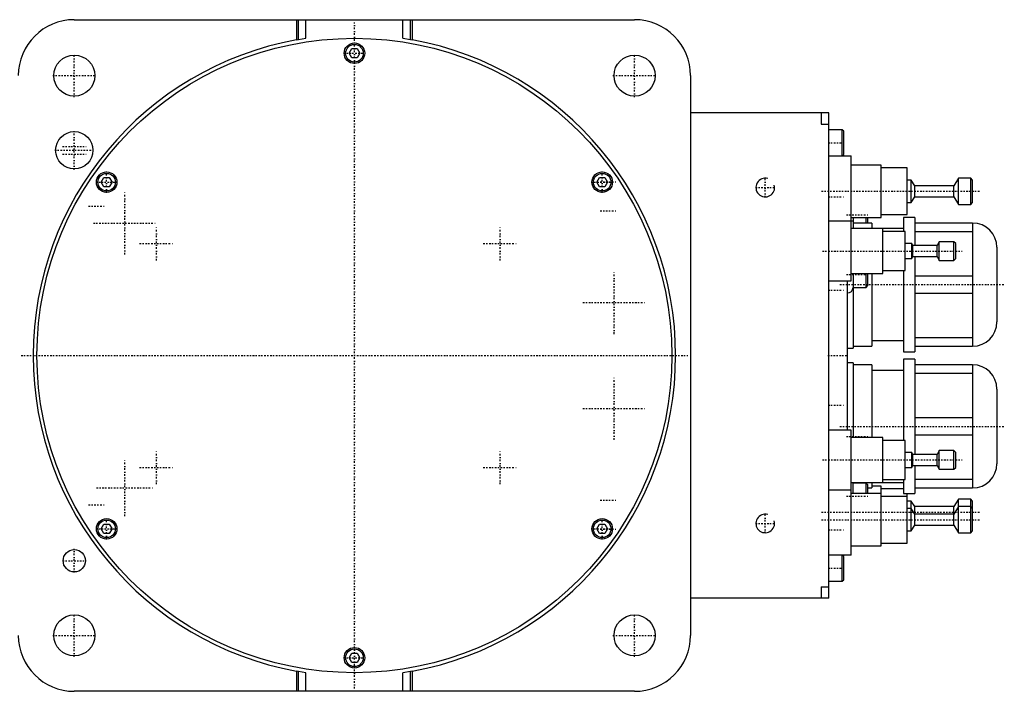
# Model space of a CAD drawing. Extents: x -502 to 174, y -90 to 90.
# Tile 4 of 4: x -90 to 174, y -90 to 90. Entities that reach past the tile are written whole.
import ezdxf

# ---------------------------------------------------------------- set-up
doc = ezdxf.new("R2010")
doc.units = 0
doc.linetypes.add('CENTER', pattern=[1.5, 0.45, -0.5, 0.05, -0.5])
for name, color, linetype in [('AM_0', 7, 'CONTINUOUS'), ('AM_10', 7, 'CONTINUOUS'), ('AM_7', 7, 'CENTER')]:
    doc.layers.add(name, color=color, linetype=linetype)

msp = doc.modelspace()

# ---------------------------------------------------------------- linework, layer by layer
at = {"layer": 'AM_0', "color": 7, "linetype": 'CONTINUOUS'}
for p, q in [((-75, 90), (75, 90)), ((-15.5, 90), (-15.5, 84.59)), ((-15, 84.68), (-15, 90)), ((-13, 85.01), (-13, 90)), ((13, 85.01), (13, 90)), ((15, 84.68), (15, 90)), ((15.5, 90), (15.5, 84.59)), ((-15.5, 84.59), (-15, 84.68)), ((-15, 84.68), (-13, 85.01)), ((13, 85.01), (15, 84.68)), ((15, 84.68), (15.5, 84.59)), ((-1.44, 81), (-0.72, 82.25)), ((-0.72, 82.25), (0.72, 82.25)), ((0.72, 82.25), (1.44, 81)), ((-0.72, 79.75), (-1.44, 81)), ((0.72, 79.75), (-0.72, 79.75)), ((1.44, 81), (0.72, 79.75)), ((90, 75), (90, -75)), ((127, 65), (90, 65)), ((125, 65), (125, 62)), ((127, -65), (127, 65)), ((125, 62), (127, 62)), ((130.6, 60.5), (127, 60.5)), ((131, 60.1), (130.6, 60.5)), ((130.6, 53.5), (130.6, 60.5)), ((131, 53.9), (131, 60.1)), ((127, 53.5), (133, 53.5)), ((130.6, 53.5), (131, 53.9)), ((133, 20), (133, 53.5)), ((141, 51), (133, 51)), ((141, 37), (141, 51)), ((148, 50.25), (141, 50.25)), ((148, 37.75), (148, 50.25)), ((-67.79, 46.46), (-67.07, 47.71)), ((-67.07, 47.71), (-65.63, 47.71)), ((-65.63, 47.71), (-64.91, 46.46)), ((64.91, 46.46), (65.63, 47.71)), ((65.63, 47.71), (67.07, 47.71)), ((67.07, 47.71), (67.79, 46.46)), ((161.7, 47.5), (160.5, 45.5)), ((165, 47.5), (161.7, 47.5)), ((161.7, 40.5), (161.7, 47.5)), ((165.5, 47), (165, 47.5)), ((165, 40.5), (165, 47.5)), ((-67.07, 45.21), (-67.79, 46.46)), ((-65.63, 45.21), (-67.07, 45.21)), ((-64.91, 46.46), (-65.63, 45.21)), ((65.63, 45.21), (64.91, 46.46)), ((67.07, 45.21), (65.63, 45.21)), ((67.79, 46.46), (67.07, 45.21)), ((149.1, 47), (148, 47)), ((150, 45.5), (149.1, 47)), ((149.1, 41), (149.1, 47)), ((160.5, 45.5), (150, 45.5)), ((150, 42.5), (150, 45.5)), ((160.5, 42.5), (160.5, 45.5)), ((165.5, 41), (165.5, 47)), ((149.1, 41), (150, 42.5)), ((150, 42.5), (160.5, 42.5)), ((160.5, 42.5), (161.7, 40.5)), ((148, 41), (149.1, 41)), ((161.7, 40.5), (165, 40.5)), ((165, 40.5), (165.5, 41)), ((133, 37), (141, 37)), ((133.5, 37), (133.5, 34)), ((137, 35.5), (137, 37)), ((137.5, 35.5), (137.5, 37)), ((141, 37.75), (148, 37.75)), ((150, 37), (147, 37)), ((147, 37), (147, 33.27)), ((150, 37), (150, 29.51)), ((133.5, 36), (127, 36)), ((138.5, 35.5), (133.5, 35.5)), ((138.5, 35.5), (138.5, 34.02)), ((165.51, 35.5), (150, 35.5)), ((165.47, 35.5), (165.47, 2.5)), ((165.51, 35.5), (165.51, 2.5)), ((147, 34), (133, 34)), ((141.5, 22), (141.5, 34)), ((147.5, 33.25), (141.5, 33.25)), ((147.5, 22.75), (147.5, 33.25)), ((150, 33.23), (165.47, 33.23)), ((149.2, 30), (147.5, 30)), ((149.5, 29.5), (149.2, 30)), ((149.2, 26), (149.2, 30)), ((156, 29.5), (149.5, 29.5)), ((149.5, 26.5), (149.5, 29.5)), ((156.6, 30.5), (156, 29.5)), ((156, 26.5), (156, 29.5)), ((160.5, 30.5), (156.6, 30.5)), ((156.6, 25.5), (156.6, 30.5)), ((161, 30), (160.5, 30.5)), ((160.5, 25.5), (160.5, 30.5)), ((161, 26), (161, 30)), ((172, 29.01), (172, 8.99)), ((149.2, 26), (149.5, 26.5)), ((149.5, 26.5), (156, 26.5)), ((150, 26.51), (150, 1)), ((156, 26.5), (156.6, 25.5)), ((147.5, 26), (149.2, 26)), ((156.6, 25.5), (160.5, 25.5)), ((160.5, 25.5), (161, 26)), ((133, 22), (141.5, 22)), ((133.5, 22), (133.5, 2)), ((137, 18.25), (137, 22)), ((137.5, 18.75), (137.5, 22)), ((138.5, 22), (138.5, 2.5)), ((141.5, 22.75), (147.5, 22.75)), ((147, 22.75), (147, 1)), ((165.47, 21.27), (150, 21.27)), ((127, 20), (133, 20)), ((132, -20.02), (132, 20.02)), ((137, 18.25), (137.5, 18.75)), ((133.5, 18.25), (137, 18.25)), ((150, 16.73), (165.47, 16.73)), ((138.5, 4), (147, 4)), ((165.47, 4.77), (150, 4.77)), ((132, 2), (133.5, 2)), ((133.5, 2.5), (138.5, 2.5)), ((147, 1), (150, 1)), ((150, 2.5), (165.51, 2.5)), ((133.5, -2), (132, -2)), ((133.5, -2), (133.5, -22)), ((138.5, -2.5), (133.5, -2.5)), ((138.5, -2.5), (138.5, -22)), ((150, -1), (147, -1)), ((147, -1), (147, -22.75)), ((150, -1), (150, -26.51)), ((165.51, -2.5), (150, -2.5)), ((165.47, -2.5), (165.47, -35.5)), ((165.51, -2.5), (165.51, -35.5)), ((147, -4), (138.5, -4)), ((150, -4.77), (165.47, -4.77)), ((172, -8.99), (172, -29.01)), ((165.47, -16.73), (150, -16.73)), ((133, -20), (127, -20)), ((133, -53.5), (133, -20)), ((141.5, -22), (133, -22)), ((141.5, -34), (141.5, -22)), ((147.5, -22.75), (141.5, -22.75)), ((147.5, -33.25), (147.5, -22.75)), ((150, -21.27), (165.47, -21.27)), ((149.2, -26), (147.5, -26)), ((149.5, -26.5), (149.2, -26)), ((149.2, -30), (149.2, -26)), ((156.6, -25.5), (156, -26.5)), ((160.5, -25.5), (156.6, -25.5)), ((156.6, -30.5), (156.6, -25.5)), ((161, -26), (160.5, -25.5)), ((160.5, -30.5), (160.5, -25.5)), ((161, -30), (161, -26)), ((156, -26.5), (149.5, -26.5)), ((149.5, -29.5), (149.5, -26.5)), ((156, -29.5), (156, -26.5)), ((147.5, -30), (149.2, -30)), ((149.2, -30), (149.5, -29.5)), ((149.5, -29.5), (156, -29.5)), ((150, -29.51), (150, -37)), ((156, -29.5), (156.6, -30.5)), ((156.6, -30.5), (160.5, -30.5)), ((160.5, -30.5), (161, -30)), ((133, -34), (147, -34)), ((133.5, -37), (133.5, -34)), ((137, -34.17), (133.5, -34.17)), ((137.5, -34.67), (137, -34.17)), ((137, -37), (137, -34.17)), ((138.5, -34.02), (138.5, -35.5)), ((141.5, -33.25), (147.5, -33.25)), ((147, -33.27), (147, -37)), ((165.47, -33.23), (150, -33.23)), ((127, -36), (133, -36)), ((137.5, -37), (137.5, -34.67)), ((137.5, -35.5), (138.5, -35.5)), ((141, -35), (138.5, -35)), ((141, -51), (141, -35)), ((147, -35.75), (141, -35.75)), ((150, -35.5), (165.51, -35.5)), ((141, -37), (133, -37)), ((148, -37.75), (141, -37.75)), ((147, -37), (150, -37)), ((148, -50.25), (148, -36.99)), ((149.1, -39), (148, -39)), ((150, -40.5), (149.1, -39)), ((149.1, -47), (149.1, -39)), ((161.7, -38.5), (160.5, -40.5)), ((165, -38.5), (161.7, -38.5)), ((161.7, -47.5), (161.7, -38.5)), ((165.5, -39), (165, -38.5)), ((165, -47.5), (165, -38.5)), ((165.5, -47), (165.5, -39)), ((149.1, -41), (148, -41)), ((150, -42.5), (149.1, -41)), ((160.5, -40.5), (150, -40.5)), ((150, -45.5), (150, -40.5)), ((161.7, -40.5), (160.5, -42.5)), ((160.5, -45.5), (160.5, -40.5)), ((165, -40.5), (161.7, -40.5)), ((165.5, -41), (165, -40.5)), ((160.5, -42.5), (150, -42.5)), ((-67.79, -46.46), (-67.07, -45.21)), ((-67.07, -47.71), (-67.79, -46.46)), ((-67.07, -45.21), (-65.63, -45.21)), ((-65.63, -45.21), (-64.91, -46.46)), ((-64.91, -46.46), (-65.63, -47.71)), ((64.91, -46.46), (65.63, -45.21)), ((65.63, -47.71), (64.91, -46.46)), ((65.63, -45.21), (67.07, -45.21)), ((67.07, -45.21), (67.79, -46.46)), ((67.79, -46.46), (67.07, -47.71)), ((148, -47), (149.1, -47)), ((149.1, -47), (150, -45.5)), ((150, -45.5), (160.5, -45.5)), ((160.5, -45.5), (161.7, -47.5)), ((165, -47.5), (165.5, -47)), ((-65.63, -47.71), (-67.07, -47.71)), ((67.07, -47.71), (65.63, -47.71)), ((161.7, -47.5), (165, -47.5)), ((133, -51), (141, -51)), ((141, -50.25), (148, -50.25)), ((133, -53.5), (127, -53.5)), ((131, -53.9), (130.6, -53.5)), ((130.6, -60.5), (130.6, -53.5)), ((131, -60.1), (131, -53.9)), ((127, -60.5), (130.6, -60.5)), ((130.6, -60.5), (131, -60.1)), ((125, -62), (125, -65)), ((125, -62), (127, -62)), ((127, -65), (90, -65)), ((-1.44, -81), (-0.72, -79.75)), ((-0.72, -82.25), (-1.44, -81)), ((-0.72, -79.75), (0.72, -79.75)), ((0.72, -79.75), (1.44, -81)), ((1.44, -81), (0.72, -82.25)), ((0.72, -82.25), (-0.72, -82.25)), ((-15.5, -84.59), (-15.5, -90)), ((-15, -84.68), (-15.5, -84.59)), ((-15, -90), (-15, -84.68)), ((-13, -85.01), (-15, -84.68)), ((-13, -90), (-13, -85.01)), ((15, -84.68), (13, -85.01)), ((13, -90), (13, -85.01)), ((15.5, -84.59), (15, -84.68)), ((15, -90), (15, -84.68)), ((15.5, -84.59), (15.5, -90)), ((75, -90), (-75, -90))]:
    msp.add_line(p, q, dxfattribs=at)
for centre, radius in [((0, 0), 85), ((0, 81), 2.75), ((0, 81), 2.35), ((-75, 75), 5.5), ((75, 75), 5.5), ((-75, 55), 5), ((-66.35, 46.46), 2.75), ((-66.35, 46.46), 2.35), ((66.35, 46.46), 2.75), ((66.35, 46.46), 2.35), ((-66.35, -46.46), 2.75), ((-66.35, -46.46), 2.35), ((66.35, -46.46), 2.75), ((66.35, -46.46), 2.35), ((-75, -55), 3), ((-75, -75), 5.5), ((75, -75), 5.5), ((0, -81), 2.75), ((0, -81), 2.35)]:
    msp.add_circle(centre, radius, dxfattribs=at)
for centre, radius, start, end in [((-75, 75), 15, 90, 180), ((75, 75), 15, 0, 90), ((0, 0), 86, 100.3833, 259.6167), ((0, 0), 86, 280.3833, 79.6167), ((165.51, 29.01), 6.49, 0, 90), ((132, 18.25), 1.5, 270, 0), ((165.51, 8.99), 6.49, 270, 0), ((165.51, -8.99), 6.49, 0, 90), ((165.51, -29.01), 6.49, 270, 0), ((132, -34.17), 1.5, 0, 6.5884), ((-75, -75), 15, 180, 270), ((75, -75), 15, 270, 0)]:
    msp.add_arc(centre, radius, start, end, dxfattribs=at)
at = {"layer": 'AM_10', "color": 7, "linetype": 'CONTINUOUS'}
for centre in [(110, 45), (110, -45)]:
    msp.add_arc(centre, 2.5, 75, 15, dxfattribs=at)
at = {"layer": 'AM_7', "color": 4, "linetype": 'CENTER'}
for p, q in [((0, -89.25), (0, 89.25)), ((-75, 69.22), (-75, 80.78)), ((-2.89, 81), (2.89, 81)), ((75, 69.22), (75, 80.78)), ((-80.78, 75), (-69.22, 75)), ((69.22, 75), (80.78, 75)), ((-75, 49.75), (-75, 60.25)), ((-78.15, 56), (-71.85, 56)), ((126.8, 57), (131.2, 57)), ((-80.25, 55), (-69.75, 55)), ((-78.15, 54), (-71.85, 54)), ((-66.35, 43.57), (-66.35, 49.35)), ((66.35, 43.57), (66.35, 49.35)), ((110, 42.37), (110, 47.63)), ((-69.24, 46.46), (-63.46, 46.46)), ((63.46, 46.46), (69.24, 46.46)), ((65.8, 46.5), (70.2, 46.5)), ((107.38, 45), (112.62, 45)), ((-61.49, 27.1), (-61.49, 43.9)), ((125.08, 44), (167.43, 44)), ((126.8, 42.5), (131.31, 42.5)), ((-71.2, 40), (-66.8, 40)), ((65.8, 38.75), (70.2, 38.75)), ((131.72, 37.67), (137.78, 37.67)), ((-69.89, 35.5), (-53.09, 35.5)), ((-53, 25.48), (-53, 34.52)), ((39, 25.48), (39, 34.52)), ((-57.52, 30), (-48.48, 30)), ((34.48, 30), (43.52, 30)), ((125.3, 28), (162.7, 28)), ((69.57, 5.76), (69.57, 22.56)), ((131.72, 21.75), (137.78, 21.75)), ((130, 19), (174, 19)), ((126.8, 17.5), (131.31, 17.5)), ((61.17, 14.16), (77.97, 14.16)), ((-89.25, 0), (89.25, 0)), ((126.75, 0), (132.25, 0)), ((69.57, -22.56), (69.57, -5.76)), ((61.17, -14.16), (77.97, -14.16)), ((126.8, -13.3), (131.31, -13.3)), ((130, -19), (174, -19)), ((131.72, -21.75), (137.78, -21.75)), ((-53, -34.52), (-53, -25.48)), ((39, -34.52), (39, -25.48)), ((-61.49, -43.06), (-61.49, -27.94)), ((125.3, -28), (162.7, -28)), ((-57.52, -30), (-48.48, -30)), ((34.48, -30), (43.52, -30)), ((-69.05, -35.5), (-53.93, -35.5)), ((65.8, -38.75), (70.2, -38.75)), ((131.72, -37.67), (137.78, -37.67)), ((-71.2, -40), (-66.8, -40)), ((125.08, -42), (167.43, -42)), ((-66.35, -49.35), (-66.35, -43.57)), ((66.35, -49.35), (66.35, -43.57)), ((110, -47.63), (110, -42.37)), ((125.08, -44), (167.43, -44)), ((-69.24, -46.46), (-63.46, -46.46)), ((63.46, -46.46), (69.24, -46.46)), ((65.8, -46.5), (70.2, -46.5)), ((107.38, -45), (112.62, -45)), ((126.8, -46.7), (131.31, -46.7)), ((-75, -58.15), (-75, -51.85)), ((-78.15, -55), (-71.85, -55)), ((126.8, -57), (131.2, -57)), ((-75, -80.78), (-75, -69.22)), ((75, -80.78), (75, -69.22)), ((-80.78, -75), (-69.22, -75)), ((69.22, -75), (80.78, -75)), ((-2.89, -81), (2.89, -81))]:
    msp.add_line(p, q, dxfattribs=at)

doc.saveas('drawing.dxf')
